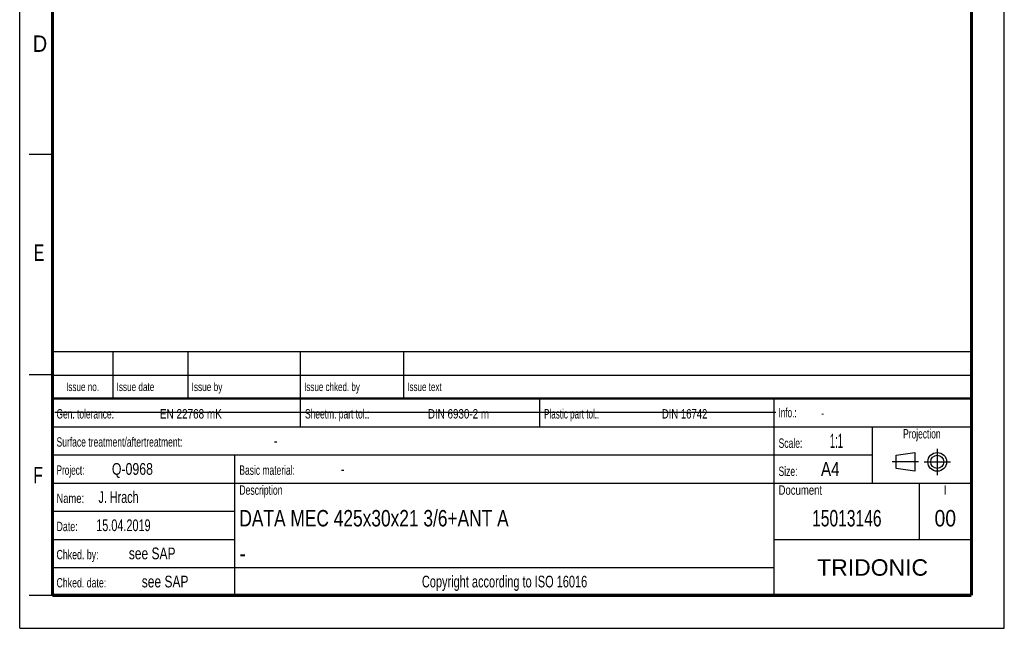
# Model space of a CAD drawing. Header units: millimetres. Extents: x 0 to 210, y 0 to 297.
# Tile 1 of 4: x 0 to 210, y 0 to 130. Entities that reach past the tile are written whole.
import ezdxf
from ezdxf.enums import TextEntityAlignment as Align

# ---------------------------------------------------------------- set-up
doc = ezdxf.new("R2010")
doc.units = ezdxf.units.MM
doc.header["$LTSCALE"] = 19.36
doc.linetypes.add('CENTER', pattern=[0.6, 0.375, -0.075, 0.075, -0.075])
doc.layers.get('0').update_dxf_attribs({"linetype": 'CONTINUOUS'})
doc.layers.add('DEFAULT_1', color=7, linetype='CENTER')
doc.layers.add('Z_NOTICE', color=7, linetype='CONTINUOUS')
doc.styles.get("Standard").update_dxf_attribs({"font": 'txt', "width": 0.7})
doc.styles.add('TEXTSTYLE_2', font='txt', dxfattribs={"width": 0.75})
doc.styles.add('TEXTSTYLE_5', font='arial.ttf')

# ---------------------------------------------------------------- blocks, each defined once
blk = doc.blocks.new('PROJEKTIONSMETHODE_BL0', base_point=(192.31, 35.47))
at = {"color": 2, "linetype": 'CONTINUOUS'}
for p, q in [((186.91, 36.87), (190.91, 37.47)), ((186.91, 34.07), (186.91, 36.87)), ((190.91, 37.47), (190.91, 33.47)), ((190.91, 33.47), (186.91, 34.07))]:
    blk.add_line(p, q, dxfattribs=at)
for radius in [2, 1.4]:
    blk.add_circle((195.71, 35.47), radius, dxfattribs=at)
at = {"layer": 'DEFAULT_1', "color": 2, "linetype": 'CENTER'}
for p, q in [((195.71, 38.27), (195.71, 32.67)), ((191.71, 35.47), (186.11, 35.47)), ((192.91, 35.47), (198.5, 35.47))]:
    blk.add_line(p, q, dxfattribs=at)

msp = doc.modelspace()

# ---------------------------------------------------------------- linework, layer by layer
at = {"color": 2, "linetype": 'CONTINUOUS'}
for p, q in [((0, 0), (0, 297)), ((210, 0), (210, 297)), ((7, 101), (2, 101)), ((6.91362, 48.96015), (6.91362, 58.96015)), ((6.91362, 58.96015), (202.91362, 58.96015)), ((19.91362, 48.96015), (19.91362, 58.96015)), ((35.91362, 48.96015), (35.91362, 58.96015)), ((59.91362, 48.96015), (59.91362, 58.96015)), ((81.91362, 48.96015), (81.91362, 58.96015)), ((202.91362, 48.96015), (202.91362, 58.96015)), ((7, 54), (2, 54)), ((6.91362, 53.96015), (202.91362, 53.96015)), ((6.91355, 6.96013), (6.91355, 48.96013)), ((6.91355, 48.96013), (202.91355, 48.96013)), ((6.91362, 48.96015), (202.91362, 48.96015)), ((59.91355, 42.96013), (59.91355, 48.96013)), ((110.91355, 42.96013), (110.91355, 48.96013)), ((160.91355, 6.96013), (160.91355, 48.96013)), ((202.91355, 6.96013), (202.91355, 48.96013)), ((6.91355, 42.96013), (202.91355, 42.96013)), ((181.91355, 30.96013), (181.91355, 42.96013)), ((6.91355, 36.96013), (181.91355, 36.96013)), ((45.91355, 6.96013), (45.91355, 36.96013)), ((6.91355, 30.96013), (202.91355, 30.96013)), ((191.91355, 18.96013), (191.91355, 30.96013)), ((6.91355, 24.96013), (45.91355, 24.96013)), ((6.91355, 18.96013), (45.91355, 18.96013)), ((160.91355, 18.96013), (202.91355, 18.96013)), ((6.91355, 12.96013), (160.91355, 12.96013)), ((7, 7), (2, 7)), ((6.91355, 6.96013), (202.91355, 6.96013)), ((0, 0), (210, 0))]:
    msp.add_line(p, q, dxfattribs=at)
at = {"color": 7, "linetype": 'CONTINUOUS'}
msp.add_line((7.46812, 46.04239), (161.26812, 46.04239), dxfattribs=at)
for points, const_width in [([(7, 7), (7, 290)], 0.7), ([(203, 7), (203, 290)], 0.7), ([(7, 49), (203, 49)], 0.5), ([(7, 7), (203, 7)], 0.7)]:
    msp.add_lwpolyline(points, dxfattribs=dict(at, const_width=const_width))

# ---------------------------------------------------------------- block references
at = {"color": 2, "linetype": 'CONTINUOUS'}
msp.add_blockref('PROJEKTIONSMETHODE_BL0', (192.30508, 35.46975), dxfattribs=at)

# ---------------------------------------------------------------- texts
at = {"color": 5, "linetype": 'CONTINUOUS', "style": 'TEXTSTYLE_2'}
for s, width, p in [('D', 0.904762, (2.80729, 122.85717)), ('E', 0.714286, (3.00245, 78.30247)), ('F', 0.714286, (2.92219, 30.89704))]:
    msp.add_text(s, height=3.5, dxfattribs=dict(at, width=width)).set_placement(p)
at = {"layer": 'Z_NOTICE', "color": 5, "linetype": 'CONTINUOUS', "style": 'TEXTSTYLE_2'}
for s, height, width, p in [('Issue date ', 1.8, 0.725108, (20.66362, 50.56015)), ('Issue by ', 1.8, 0.732804, (36.66362, 50.56015)), ('Issue chked. by', 1.8, 0.711111, (60.66362, 50.56015)), ('Issue text ', 1.8, 0.712121, (82.66362, 50.56015)), ('Gen. tolerance:', 2, 0.669841, (7.85105, 44.71013)), ('EN 22768 mK', 2, 0.792208, (29.91057, 44.71013)), ('Sheetm. part tol.:', 2, 0.67328, (60.85105, 44.71013)), ('DIN 6930-2 m', 2, 0.78373, (87.05343, 44.71013)), ('Plastic part tol.:', 2, 0.642857, (111.85105, 44.71013)), ('DIN 16742', 2, 0.759259, (136.95819, 44.71013)), ('Info.: ', 2, 0.64966, (161.85105, 44.96013)), ('Surface treatment/aftertreatment: ', 2, 0.681373, (7.85105, 38.71013)), ('Scale:  ', 2, 0.684524, (161.85105, 38.46013)), ('1:1', 3, 0.5, (172.80343, 38.46013)), ('-', 2.5, 0.714286, (54.18438, 38.71013)), ('Project: ', 2, 0.656085, (7.85105, 32.71013)), ('Q-0968', 2.5, 0.785714, (19.66057, 32.71013)), ('Basic material: ', 2, 0.675595, (46.85105, 32.71013)), ('-', 2.5, 0.714286, (68.47009, 32.71013)), ('Size: ', 2, 0.678571, (161.85105, 32.46013)), (' A4', 3, 0.809524, (169.9939, 32.46013)), ('J. Hrach', 2.5, 0.6875, (16.80343, 26.71013)), ('Description', 2, 0.688312, (46.85105, 28.46013)), ('Document', 2, 0.761905, (161.85105, 28.46013)), ('Name: ', 2, 0.746032, (7.85105, 26.71013)), ('15.04.2019', 2.5, 0.692857, (16.32724, 20.71013)), ('Date: ', 2, 0.706349, (7.85105, 20.71013)), ('Chked. by: ', 2, 0.701299, (7.85105, 14.71013)), ('see SAP', 2.5, 0.765306, (23.27962, 14.71013)), ('Chked. date: ', 2, 0.699634, (7.85105, 8.71013)), ('see SAP', 2.5, 0.765306, (26.04152, 8.71013))]:
    msp.add_text(s, height=height, dxfattribs=dict(at, width=width)).set_placement(p)
for s, height, width, p in [('Issue no.', 1.8, 0.719577, (13.41362, 50.56015)), ('Projection', 2, 0.671429, (192.41355, 40.46013)), ('I', 2, 0.833333, (197.41355, 28.46013)), ('Copyright according to ISO 16016', 2.5, 0.700149, (103.41355, 8.71013))]:
    msp.add_text(s, height=height, dxfattribs=dict(at, width=width)).set_placement(p, align=Align.CENTER)
at = {"layer": 'Z_NOTICE', "color": 5, "linetype": 'CONTINUOUS', "width": 0.714286}
msp.add_text('-', height=1.8, dxfattribs=at).set_placement((170.94628, 44.96013))
at = {"layer": 'Z_NOTICE', "color": 7, "linetype": 'CONTINUOUS', "style": 'TEXTSTYLE_2'}
for s, width, p in [('DATA MEC 425x30x21 3/6+ANT A', 0.789966, (46.85105, 21.71013)), ('-', 0.904762, (46.85105, 14.21013))]:
    msp.add_text(s, height=3.5, dxfattribs=dict(at, width=width)).set_placement(p)
for s, width, p in [('15013146', 0.71131, (176.41355, 21.71013)), ('00', 0.880952, (197.41355, 21.71013))]:
    msp.add_text(s, height=3.5, dxfattribs=dict(at, width=width)).set_placement(p, align=Align.CENTER)
at = {"layer": 'Z_NOTICE', "color": 5, "linetype": 'CONTINUOUS', "style": 'TEXTSTYLE_5'}
msp.add_text('TRIDONIC', height=3.5, dxfattribs=at).set_placement((181.91355, 11.21013), align=Align.CENTER)

doc.saveas('drawing.dxf')
